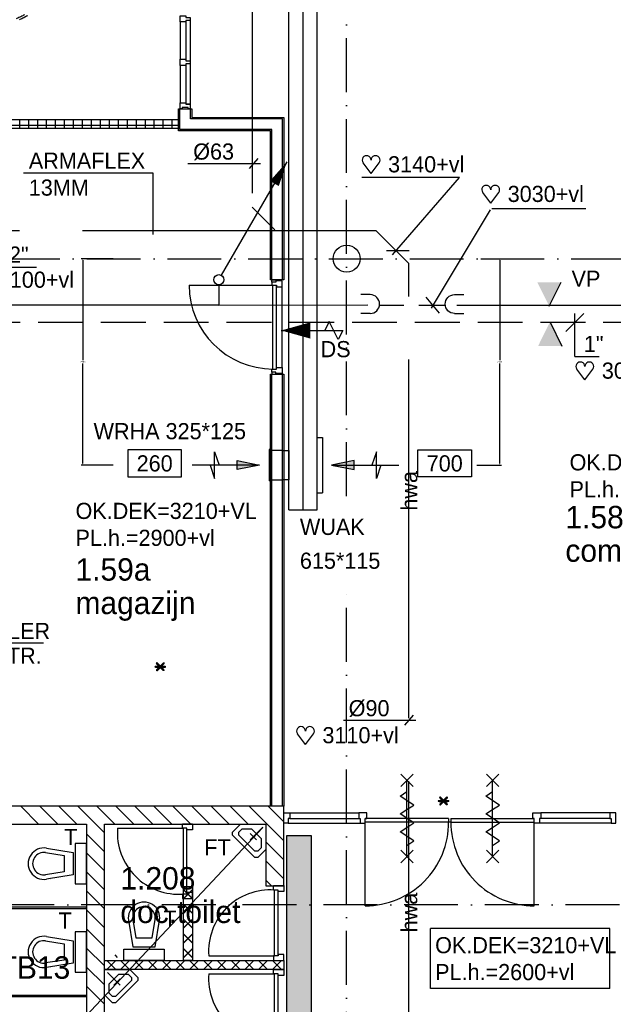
# Model space of a CAD drawing. Extents: x -39327 to 109237, y 358172 to 442272.
# Tile 84 of 96: x 76063 to 82681, y 411684 to 422657. Entities that reach past the tile are written whole.
import ezdxf
from ezdxf.enums import TextEntityAlignment as Align

# ---------------------------------------------------------------- set-up
doc = ezdxf.new("R2010")
doc.units = 0
doc.header["$LTSCALE"] = 100
for name, pattern in [('2322107', [2000, 1000, 1000]), ('2322108', [7, 5, -2]), ('2322121', [2000, 1000, 1000]), ('2322122', [47, 40, -7]), ('CENTER2', [11.25, 7.5, -1.25, 1.25, -1.25]), ('DASHDOT', [9, 6, -1.5, 0, -1.5]), ('HIDDEN', [2, 1, -1]), ('LURETOUR', [6, 4, -2])]:
    doc.linetypes.add(name, pattern=pattern)
doc.layers.get('0').update_dxf_attribs({"linetype": 'CONTINUOUS'})
doc.layers.get('DEFPOINTS').update_dxf_attribs({"linetype": 'CONTINUOUS'})
for name, color, linetype in [('AL$7----_STRAMIEN', 1, 'DASHDOT'), ('AL22----_BINNENWAND', 7, 'CONTINUOUS'), ('AL28----_KONSTRUKTIE', 3, 'CONTINUOUS'), ('AL32----_BINNENKOZ', 7, 'CONTINUOUS'), ('AL32----_DRAAIR', 7, 'CONTINUOUS'), ('AL37----_DAKOPENING', 7, 'HIDDEN'), ('AL65----_BEVEILIGING', 7, 'CONTINUOUS'), ('AL74----_INRSANITAIR', 7, 'CONTINUOUS'), ('ALXA7---_KALKZVUIL', 1, 'CONTINUOUS'), ('ALXAB---_PREFABBETON', 1, 'CONTINUOUS'), ('ALXAX---_TEGELWERK', 1, 'CONTINUOUS'), ('BOUW', 8, 'CONTINUOUS'), ('DOORSNEDE', 1, 'CONTINUOUS'), ('KABELGOOT1', 8, 'CONTINUOUS'), ('MAATV-SPARING', 1, 'CONTINUOUS'), ('WL521---', 4, 'CONTINUOUS'), ('WL524---', 4, 'CONTINUOUS'), ('WL532---', 1, 'CONTINUOUS'), ('WL561---_AANVOER', 4, 'CONTINUOUS'), ('WL561---_RETOUR', 4, 'CONTINUOUS'), ('WL570---', 3, 'CONTINUOUS'), ('WL570---_HARTLIJN', 1, 'CONTINUOUS'), ('WL570---_RETOUR', 3, 'CONTINUOUS'), ('WM$1----', 1, 'CONTINUOUS'), ('WM521---', 1, 'CONTINUOUS'), ('WM531---', 1, 'CONTINUOUS'), ('WM561---', 1, 'CONTINUOUS'), ('WM570---', 1, 'CONTINUOUS')]:
    doc.layers.add(name, color=color, linetype=linetype)
doc.styles.add('BURO-018', font='BUROFONT.shx', dxfattribs={"height": 180})
doc.styles.add('BURO-025', font='BUROFONT.shx', dxfattribs={"height": 250})
doc.styles.get("Standard").update_dxf_attribs({"font": 'ISOCP'})
doc.dimstyles.new('STABICAD', dxfattribs={"dimscale": 100, "dimtxt": 0.18, "dimasz": 0.18, "dimexe": 0.18, "dimexo": 0.0625, "dimgap": 0.09, "dimtad": 0, "dimtih": 1, "dimtoh": 1, "dimdec": 4, "dimzin": 0, "dimtxsty": 'STANDARD', "dimcen": 0.09, "dimazin": 3, "dimtfac": 1, "dimtdec": 4, "dimtofl": 0, "dimtmove": 0, "dimatfit": 3, "dimtolj": 1, "dimtzin": 0})

# ---------------------------------------------------------------- blocks, each defined once
blk = doc.blocks.new('LU-ORND')
at = {"color": 0, "linetype": 'CONTINUOUS'}
for p, q in [((-3, 1.5), (-3, -1.5)), ((3, 1.5), (-3, 1.5)), ((3, -1.5), (3, 1.5)), ((-3, -1.5), (3, -1.5))]:
    blk.add_line(p, q, dxfattribs=at)
blk = doc.blocks.new('LU-PIJL6')
at = {"color": 0, "linetype": 'CONTINUOUS'}
for p, q in [((-5, -1.5), (-5, 1.5)), ((-5, 1.5), (-4.5, 0)), ((0, 0), (-7.5, 0)), ((-5.5, 0), (-5, -1.5)), ((-2.5, -0.5), (-2.5, 0.5)), ((-2.5, 0.5), (0, 0)), ((0, 0), (-2.5, -0.5))]:
    blk.add_line(p, q, dxfattribs=at)
blk.add_solid([(-2.5, 0.5), (-2.5, -0.5), (0, 0)], dxfattribs=at)
blk = doc.blocks.new('LU-1-KB1')
at = {"color": 0, "linetype": 'BYBLOCK'}
blk.add_line((0, -0.5), (0, 0.5), dxfattribs=at)
blk = doc.blocks.new('LU-1D-K-13B')
at = {"color": 0, "linetype": 'CONTINUOUS'}
for p, q in [((-0.5, 157.5), (0.5, 157.5)), ((-0.5, -157.5), (0.5, -157.5))]:
    blk.add_line(p, q, dxfattribs=at)
at = {"layer": 'WL570---_HARTLIJN', "linetype": 'CENTER2'}
blk.add_line((-0.5, 0), (0.5, 0), dxfattribs=at)
blk = doc.blocks.new('*D151')
at = {"layer": 'DEFPOINTS', "color": 0}
for p in [(81198, 419993), (81415, 419993), (81154, 417692)]:
    blk.add_point(p, dxfattribs=at)
at = {"layer": 'WM561---', "color": 0}
for p, q in [((81204, 419993), (81433, 419993)), ((81415, 419975), (81415, 418861)), ((81415, 417710), (81415, 418825)), ((81161, 417692), (81433, 417692))]:
    blk.add_line(p, q, dxfattribs=at)
for points in [[(81412, 419975), (81418, 419975), (81415, 419993)], [(81412, 417710), (81418, 417710), (81415, 417692)]]:
    blk.add_solid(points, dxfattribs=at)
at = {"layer": 'WM561---', "color": 0, "insert": (81415, 418843), "char_height": 18, "attachment_point": 5}
blk.add_mtext('\\A1;2300', dxfattribs=at)
blk = doc.blocks.new('*D152')
at = {"layer": 'DEFPOINTS', "color": 0}
for p in [(76768, 419993), (77112, 419993), (77112, 417692)]:
    blk.add_point(p, dxfattribs=at)
at = {"layer": 'WM561---', "color": 0}
for p, q in [((77105, 419993), (76750, 419993)), ((76768, 419975), (76768, 418861)), ((76768, 417710), (76768, 418825)), ((77105, 417692), (76750, 417692))]:
    blk.add_line(p, q, dxfattribs=at)
for points in [[(76765, 419975), (76771, 419975), (76768, 419993)], [(76765, 417710), (76771, 417710), (76768, 417692)]]:
    blk.add_solid(points, dxfattribs=at)
at = {"layer": 'WM561---', "color": 0, "insert": (76768, 418843), "char_height": 18, "attachment_point": 5}
blk.add_mtext('\\A1;2300', dxfattribs=at)
blk = doc.blocks.new('LDV1107')
at = {"color": 0, "linetype": 'CONTINUOUS'}
blk.add_line((0.25, 0.433), (6.75, 11.691), dxfattribs=at)
blk.add_lwpolyline([(6.75, 11.691, 0, 1, 0), (5.5, 9.526, 1, 1, 0)], format="xyseb", dxfattribs=at)
blk.add_circle((0, 0), 0.5, dxfattribs=at)
blk = doc.blocks.new('*U278', base_point=(76642, 419283))
at = {"color": 0, "linetype": 'CONTINUOUS'}
for p, q in [((76742, 419383), (76542, 419183)), ((76642, 418903), (76642, 419383)), ((76642, 418903), (76912, 418903))]:
    blk.add_line(p, q, dxfattribs=at)
at = {"color": 0, "linetype": 'CONTINUOUS', "style": 'BURO-018'}
blk.add_text('1"', height=180, dxfattribs=at).set_placement((76742, 418953))
blk = doc.blocks.new('HART')
at = {"color": 1}
for q in [(-39.7, 52.4), (39.7, 52.4)]:
    blk.add_line((0, 0), q, dxfattribs=at)
for centre, start, end in [((-22.1, 65.7), 0, 217.1867), ((22.1, 65.7), 322.8133, 180)]:
    blk.add_arc(centre, 22.1, start, end, dxfattribs=at)
blk = doc.blocks.new('*U277', base_point=(78542, 419475))
at = {"color": 0, "linetype": 'CONTINUOUS'}
for p, q in [((78542, 419899), (78542, 419375)), ((78542, 419899), (79352, 419899)), ((78642, 419575), (78442, 419375))]:
    blk.add_line(p, q, dxfattribs=at)
at = {"color": 0, "linetype": 'CONTINUOUS', "style": 'BURO-018'}
blk.add_text('1 1/2"', height=180, dxfattribs=at).set_placement((78642, 419949))
blk = doc.blocks.new('LDS')
at = {"color": 0, "linetype": 'CONTINUOUS'}
for p, q in [((0, 1), (1, 1)), ((0, -1), (1, -1))]:
    blk.add_line(p, q, dxfattribs=at)
blk.add_arc((0, 0), 1, 90, 270, dxfattribs=at)
blk = doc.blocks.new('A$C6E6F3BC9')
at = {"layer": 'KABELGOOT1'}
h = blk.add_hatch(dxfattribs=at)
h.set_pattern_fill('DOTS', color=256, scale=20, style=0)
h.set_pattern_definition([(0, (-2505.993, 85430.135), (15.875, 31.75), [0, -31.75])])
h.paths.add_polyline_path([(71195, 42039), (70925, 42039), (70925, 34777), (71195, 34777)])
for p, q in [((70925, 34772, 2750), (70925, 42039, 2750)), ((70925, 42039, 2750), (71195, 42039, 2750)), ((71195, 42039, 2750), (71195, 34772, 2750))]:
    blk.add_line(p, q, dxfattribs=at)
blk = doc.blocks.new('2322122-2')
at = {"layer": 'WM521---', "color": 0, "style": 'BURO-018'}
for p in [(80402, 417406), (80402, 412706)]:
    blk.add_text('hwa', height=180, rotation=90, dxfattribs=at).set_placement(p, align=Align.MIDDLE)

msp = doc.modelspace()

# ---------------------------------------------------------------- hatches: boundary and pattern name
at = {"layer": 'WL570---'}
h = msp.add_hatch(color=1, dxfattribs=at)
h.paths.add_polyline_path([(81834.2, 419730.6), (81965, 419465.7), (81965, 419730.6)])
h.paths.add_polyline_path([(81965, 419730.6), (81965, 419465.7), (81967.6, 419465.7), (82098.4, 419730.6)])
h = msp.add_hatch(color=1, dxfattribs=at)
h.paths.add_polyline_path([(81842.3, 419019.6), (81973.1, 419284.4), (81973.1, 419019.6)])
h.paths.add_polyline_path([(81973.1, 419019.6), (81973.1, 419284.4), (81975.6, 419284.4), (82106.5, 419019.6)])

# ---------------------------------------------------------------- linework, layer by layer
at = {"color": 3, "linetype": 'CONTINUOUS'}
for p, q in [((78843, 417868.3), (78843, 417516.9)), ((78858, 417868.3), (78843, 417868.3)), ((78858, 417516.6), (78843, 417516.6))]:
    msp.add_line(p, q, dxfattribs=at)
at = {"layer": 'AL$7----_STRAMIEN', "color": 1}
for p, q in [((79708, 417348.4), (79708, 438822.2)), ((30906.1, 419992.8), (102551.4, 419992.8)), ((79708, 369596.9), (79708, 416284.4)), ((102551.4, 412792.8), (41806.3, 412792.8))]:
    msp.add_line(p, q, dxfattribs=at)
at = {"layer": 'AL22----_BINNENWAND', "color": 8}
for p, q in [((77833, 421417.8), (77833, 421663.8)), ((77833, 421663.8), (77983, 421663.8)), ((77983, 421663.8), (77983, 421567.8)), ((72408, 421542.8), (77833, 421542.8)), ((77833, 421542.8), (77833, 421442.8)), ((77983, 421567.8), (79008, 421567.8)), ((79008, 421567.8), (79008, 419755.8)), ((77833, 421442.8), (72508, 421442.8)), ((78858, 421417.8), (77833, 421417.8)), ((78858, 419755.8), (78858, 421417.8)), ((79008, 419755.8), (78858, 419755.8)), ((78858, 413892.8), (78858, 418705.8)), ((78858, 418705.8), (79008, 418705.8)), ((79008, 418705.8), (79008, 413892.8)), ((76274.9, 413692.8), (76074.9, 413892.8)), ((76487, 413692.8), (76287, 413892.8)), ((76699.2, 413692.8), (76499.2, 413892.8)), ((79008, 413892.8), (78858, 413892.8)), ((72608, 413692.8), (76808, 413692.8)), ((76808, 413692.8), (76808, 410842.8)), ((76808, 413476.3), (76683, 413476.3)), ((76683, 413476.3), (76683, 413026.3)), ((76808, 413026.3), (76808, 413476.3)), ((76352.8, 413374.7), (76558, 413341.7)), ((76360.8, 413424), (76658, 413376.3)), ((76658, 413376.3), (76658, 413126.3)), ((76558, 413341.7), (76558, 413160.8)), ((76233, 413201.3), (76233, 413201.3)), ((76558, 413160.8), (76352.8, 413127.9)), ((76658, 413126.3), (76360.8, 413078.5)), ((76408, 413076.3), (76408, 413076.3)), ((76683, 413026.3), (76808, 413026.3)), ((77891, 412172.8), (77891, 412995.8)), ((77891, 412995.8), (77991, 412995.8)), ((77991, 412995.8), (77991, 412172.8)), ((77891, 412172.8), (77891, 412861.8)), ((77891, 412861.8), (77991, 412861.8)), ((77991, 412861.8), (77991, 412172.8)), ((76808, 412766.3), (75564.5, 412766.3)), ((75564.5, 412753.3), (76808, 412753.3)), ((76808, 412753.3), (76808, 412766.3)), ((76808, 412492.8), (76683, 412492.8)), ((76683, 412492.8), (76683, 412042.8)), ((76808, 412042.8), (76808, 412492.8)), ((76352.8, 412391.2), (76558, 412358.2)), ((76360.8, 412440.5), (76658, 412392.8)), ((76558, 412358.2), (76558, 412177.3)), ((76658, 412392.8), (76658, 412142.8)), ((76233, 412217.8), (76233, 412217.8)), ((76558, 412177.3), (76352.8, 412144.4)), ((76658, 412142.8), (76360.8, 412095)), ((77008, 412072.8), (77008, 412172.8)), ((77008, 412172.8), (79008, 412172.8)), ((77991, 412172.8), (77891, 412172.8)), ((77991, 412172.8), (77891, 412172.8)), ((79008, 412172.8), (79008, 412072.8)), ((76408, 412092.8), (76408, 412092.8)), ((76683, 412042.8), (76808, 412042.8)), ((79008, 412072.8), (77008, 412072.8)), ((76808, 411782.3), (75564.5, 411782.3)), ((75564.5, 411769.3), (76808, 411769.3)), ((76808, 411769.3), (76808, 411782.3))]:
    msp.add_line(p, q, dxfattribs=at)
at = {"layer": 'AL22----_BINNENWAND', "color": 8, "linetype": 'CONTINUOUS'}
for p, q in [((77848, 421432.8), (77848, 421663.8)), ((77968, 421552.8), (77968, 421663.8)), ((78993, 421552.8), (77968, 421552.8)), ((78993, 419755.8), (78993, 421552.8)), ((78873, 421432.8), (77848, 421432.8)), ((78873, 419755.8), (78873, 421432.8)), ((78873, 413892.8), (78873, 418705.8)), ((78993, 413892.8), (78993, 418705.8))]:
    msp.add_line(p, q, dxfattribs=at)
at = {"layer": 'AL22----_BINNENWAND', "color": 8}
for centre, radius in [((76333, 413251.3), 175), ((76333, 413251.3), 125), ((76333, 412267.8), 175), ((76333, 412267.8), 125)]:
    msp.add_arc(centre, radius, 80.86729, 279.13271, dxfattribs=at)
at = {"layer": 'AL28----_KONSTRUKTIE', "color": 8, "linetype": 'CONTINUOUS'}
for p, q in [((79008, 413892.8), (72408, 413892.8)), ((79008, 413004.8), (79008, 413892.8)), ((77008, 410642.8), (77008, 413692.8)), ((77008, 413692.8), (78808, 413691.8)), ((78808, 413691.8), (78808, 413004.8)), ((78808, 413004.8), (79008, 413004.8))]:
    msp.add_line(p, q, dxfattribs=at)
at = {"layer": 'AL28----_KONSTRUKTIE', "color": 8}
msp.add_circle((79708, 419992.8), 150, dxfattribs=at)
at = {"layer": 'AL32----_BINNENKOZ', "color": 8}
for p, q in [((77965, 421713.8), (77914, 421713.8)), ((79008, 413703.8), (79008, 413817.8)), ((79008, 413817.8), (79075, 413817.8)), ((79075, 413817.8), (79842.5, 413817.8)), ((79075, 413817.8), (79075, 413754.8)), ((79932.5, 413817.8), (79842.5, 413817.8)), ((79842.5, 413817.8), (79842.5, 413754.8)), ((79932.5, 413754.8), (79932.5, 413817.8)), ((81783.5, 413754.8), (81783.5, 413817.8)), ((81783.5, 413817.8), (81873.5, 413817.8)), ((82641, 413817.8), (81873.5, 413817.8)), ((81873.5, 413817.8), (81873.5, 413754.8)), ((77877, 413695.8), (77991, 413695.8)), ((77877, 413645.8), (77877, 413695.8)), ((77991, 413695.8), (77991, 413628.8)), ((79058, 413703.8), (79008, 413703.8)), ((79075, 413754.8), (79058, 413754.8)), ((79058, 413754.8), (79058, 413703.8)), ((79058, 413703.8), (79859.5, 413703.8)), ((79075, 413754.8), (79842.5, 413754.8)), ((79842.5, 413754.8), (79859.5, 413754.8)), ((79859.5, 413754.8), (79859.5, 413703.8)), ((79859.5, 413703.8), (79915.5, 413703.8)), ((79859.5, 413703.8), (79915.5, 413703.8)), ((80845.5, 413754.8), (79915.5, 413754.8)), ((79915.5, 413703.8), (79915.5, 413754.8)), ((79915.5, 413754.8), (79932.5, 413754.8)), ((80845.5, 413714.8), (79915.5, 413714.8)), ((80845.5, 413754.8), (80845.5, 413714.8)), ((80870.5, 413714.8), (80845.5, 413714.8)), ((80870.5, 413754.8), (80870.5, 413714.8)), ((80870.5, 413754.8), (81800.5, 413754.8)), ((80870.5, 413714.8), (81800.5, 413714.8)), ((81800.5, 413754.8), (81783.5, 413754.8)), ((81800.5, 413703.8), (81800.5, 413754.8)), ((81856.5, 413703.8), (81800.5, 413703.8)), ((81856.5, 413703.8), (81800.5, 413703.8)), ((81873.5, 413754.8), (81856.5, 413754.8)), ((81856.5, 413754.8), (81856.5, 413703.8)), ((82658, 413703.8), (81856.5, 413703.8)), ((82641, 413754.8), (81873.5, 413754.8)), ((77928, 413645.8), (77877, 413645.8)), ((77888, 412911.8), (77888, 413645.8)), ((77928, 413628.8), (77928, 413645.8)), ((77928, 412911.8), (77928, 413645.8)), ((77991, 413628.8), (77928, 413628.8)), ((77928, 412911.8), (77877, 412911.8)), ((77877, 412911.8), (77877, 412861.8)), ((77991, 412928.8), (77928, 412928.8)), ((77928, 412928.8), (77928, 412911.8)), ((77991, 412861.8), (77991, 412928.8)), ((78894, 413006.8), (79008, 413006.8)), ((78894, 412956.8), (78894, 413006.8)), ((78945, 412956.8), (78894, 412956.8)), ((78905, 412222.8), (78905, 412956.8)), ((78945, 412222.8), (78945, 412956.8)), ((78945, 412939.8), (78945, 412956.8)), ((79008, 412939.8), (78945, 412939.8)), ((79008, 413006.8), (79008, 412939.8)), ((77877, 412861.8), (77991, 412861.8)), ((78945, 412222.8), (78894, 412222.8)), ((78894, 412222.8), (78894, 412172.8)), ((78894, 412172.8), (79008, 412172.8)), ((79008, 412239.8), (78945, 412239.8)), ((78945, 412239.8), (78945, 412222.8)), ((79008, 412172.8), (79008, 412239.8)), ((78894, 412071.8), (79008, 412071.8)), ((78894, 412021.8), (78894, 412071.8)), ((79008, 412071.8), (79008, 412004.8)), ((78945, 412021.8), (78894, 412021.8)), ((78905, 411287.8), (78905, 412021.8)), ((78945, 411287.8), (78945, 412021.8)), ((78945, 412004.8), (78945, 412021.8)), ((79008, 412004.8), (78945, 412004.8))]:
    msp.add_line(p, q, dxfattribs=at)
for points in [[(77965, 422648.3), (77914, 422648.3), (77914, 422631.3), (77851, 422631.3), (77851, 422698.3), (77914, 422698.3), (77914, 422681.3), (77965, 422681.3), (77965, 422648.3)], [(77851, 422631.3), (77851, 422214.8)], [(77851, 422631.3), (77851, 422214.8)], [(77914, 422631.3), (77914, 422214.8)], [(77965, 422648.3), (77965, 422197.8)], [(77965, 422164.8), (77914, 422164.8), (77914, 422147.8), (77851, 422147.8), (77851, 422214.8), (77914, 422214.8), (77914, 422197.8), (77965, 422197.8), (77965, 422164.8)], [(77851, 422147.3), (77851, 421730.8)], [(77914, 422147.3), (77914, 421730.8)], [(77965, 422164.3), (77965, 421713.8)], [(77965, 421663.8), (77940, 421663.8), (77940, 421679.8), (77873, 421679.8), (77873, 421663.8), (77851, 421663.8), (77851, 421730.8), (77914, 421730.8), (77914, 421713.8), (77965, 421713.8), (77965, 421663.8)], [(78876, 419732.8), (78876, 419755.8), (78920, 419755.8), (78920, 419732.8)], [(78876, 419732.8), (78876, 419697.8), (78927, 419697.8), (78927, 419680.8), (78990, 419680.8), (78990, 419747.8), (78920, 419747.8), (78920, 419732.8), (78876, 419732.8)], [(78887, 418763.8), (78887, 419697.8)], [(78927, 418763.8), (78927, 419697.8)], [(78876, 418728.8), (78876, 418763.8), (78927, 418763.8), (78927, 418780.8), (78990, 418780.8), (78990, 418713.8), (78920, 418713.8), (78920, 418728.8), (78876, 418728.8)], [(78876, 418728.8), (78876, 418705.8), (78920, 418705.8), (78920, 418728.8)], [(82708, 413703.8), (82708, 413817.8), (82641, 413817.8), (82641, 413754.8), (82658, 413754.8), (82658, 413703.8), (82708, 413703.8)]]:
    msp.add_lwpolyline(points, dxfattribs=at)
at = {"layer": 'AL32----_BINNENKOZ', "color": 8, "linetype": 'CONTINUOUS'}
msp.add_lwpolyline([(78990, 418780.8), (78990, 419680.8)], dxfattribs=at)
at = {"layer": 'AL32----_DRAAIR', "color": 8}
for p, q in [((79915.5, 412780.8), (79915.5, 413714.8)), ((81800.5, 412780.8), (81800.5, 413714.8)), ((77154, 413645.8), (77888, 413645.8)), ((78171, 412222.8), (78905, 412222.8)), ((78171, 412021.8), (78905, 412021.8))]:
    msp.add_line(p, q, dxfattribs=at)
msp.add_lwpolyline([(77953, 419697.8), (78887, 419697.8)], dxfattribs=at)
for centre, radius, start, end in [((78887, 419697.8), 934, 180, 270), ((79914.9, 413711.4), 930.6, 270.03613, 0.20977), ((81801.1, 413711.4), 930.6, 179.79023, 269.96387), ((77837.9, 413595.7), 685.8, 175.8145, 274.1855), ((78854.9, 412272.8), 685.8, 85.8145, 184.1855), ((78854.9, 411971.7), 685.8, 175.8145, 274.1855)]:
    msp.add_arc(centre, radius, start, end, dxfattribs=at)
at = {"layer": 'AL37----_DAKOPENING', "color": 8}
for radius in [2025, 2000]:
    msp.add_circle((75208, 424492.8), radius, dxfattribs=at)
at = {"layer": 'AL65----_BEVEILIGING', "color": 8, "linetype": 'CONTINUOUS'}
for p, q in [((80310.5, 414109.8), (80450.5, 414249.8)), ((80450.5, 414109.8), (80310.5, 414249.8)), ((81265.5, 414109.8), (81405.5, 414249.8)), ((81405.5, 414109.8), (81265.5, 414249.8)), ((80380.5, 413329.8), (80380.5, 414179.8)), ((81335.5, 413329.8), (81335.5, 414179.8)), ((80305.5, 414004.8), (80380.5, 414054.8)), ((80455.5, 413904.8), (80305.5, 414004.8)), ((81260.5, 414004.8), (81335.5, 414054.8)), ((81410.5, 413904.8), (81260.5, 414004.8)), ((80380.5, 413854.8), (80455.5, 413904.8)), ((81335.5, 413854.8), (81410.5, 413904.8)), ((80305.5, 413804.8), (80380.5, 413854.8)), ((80455.5, 413704.8), (80305.5, 413804.8)), ((81260.5, 413804.8), (81335.5, 413854.8)), ((81410.5, 413704.8), (81260.5, 413804.8)), ((80380.5, 413654.8), (80455.5, 413704.8)), ((81335.5, 413654.8), (81410.5, 413704.8)), ((80305.5, 413604.8), (80380.5, 413654.8)), ((80455.5, 413504.8), (80305.5, 413604.8)), ((81260.5, 413604.8), (81335.5, 413654.8)), ((81410.5, 413504.8), (81260.5, 413604.8)), ((80380.5, 413454.8), (80455.5, 413504.8)), ((81335.5, 413454.8), (81410.5, 413504.8)), ((80310.5, 413259.8), (80450.5, 413399.8)), ((80450.5, 413259.8), (80310.5, 413399.8)), ((81265.5, 413259.8), (81405.5, 413399.8)), ((81405.5, 413259.8), (81265.5, 413399.8))]:
    msp.add_line(p, q, dxfattribs=at)
at = {"layer": 'AL74----_INRSANITAIR', "color": 8, "linetype": 'CONTINUOUS'}
for p, q in [((78436.8, 413603.4), (78525.2, 413691.8)), ((78525.2, 413691.8), (78808, 413691.8)), ((78808, 413691.8), (78808, 413409)), ((78808, 413691.8), (78808, 413691.8)), ((78436.8, 413568.1), (78436.8, 413603.4)), ((78684.3, 413320.6), (78436.8, 413568.1)), ((78507.5, 413603.4), (78542.8, 413638.8)), ((78507.5, 413568.1), (78507.5, 413603.4)), ((78684.3, 413391.3), (78507.5, 413568.1)), ((78542.8, 413638.8), (78648.9, 413638.8)), ((78772.6, 413656.4), (78631.2, 413515)), ((78701.9, 413515), (78631.2, 413585.7)), ((78648.9, 413638.8), (78648.9, 413638.8)), ((78648.9, 413638.8), (78755, 413532.7)), ((78755, 413532.7), (78755, 413426.6)), ((78719.6, 413391.3), (78684.3, 413391.3)), ((78755, 413426.6), (78719.6, 413391.3)), ((78808, 413409), (78719.6, 413320.6)), ((78719.6, 413320.6), (78684.3, 413320.6)), ((77499.5, 412747.8), (77499.5, 412747.8)), ((77276.7, 412620), (77324.5, 412322.8)), ((77326.1, 412627.9), (77359, 412422.8)), ((77539.9, 412422.8), (77572.9, 412627.9)), ((77574.5, 412322.8), (77622.3, 412620)), ((77624.5, 412572.8), (77624.5, 412572.8)), ((77359, 412422.8), (77539.9, 412422.8)), ((77224.5, 412172.8), (77224.5, 412297.8)), ((77224.5, 412297.8), (77674.5, 412297.8)), ((77324.5, 412322.8), (77574.5, 412322.8)), ((77674.5, 412297.8), (77674.5, 412172.8)), ((77674.5, 412172.8), (77224.5, 412172.8)), ((77008, 412072.8), (77290.8, 412072.8)), ((77008, 411790), (77008, 412072.8)), ((77008, 412072.8), (77008, 412072.8)), ((77043.4, 412037.4), (77184.8, 411896)), ((77290.8, 412072.8), (77379.2, 411984.4)), ((77061, 411913.7), (77167.1, 412019.8)), ((77184.8, 411966.7), (77114.1, 411896)), ((77308.5, 411949.1), (77131.7, 411772.3)), ((77379.2, 411949.1), (77131.7, 411701.6)), ((77167.1, 412019.8), (77273.2, 412019.8)), ((77273.2, 412019.8), (77308.5, 411984.4)), ((77308.5, 411984.4), (77308.5, 411949.1)), ((77379.2, 411984.4), (77379.2, 411949.1)), ((77061, 411807.6), (77061, 411913.7)), ((77061, 411913.7), (77061, 411913.7)), ((77096.4, 411772.3), (77061, 411807.6)), ((77096.4, 411701.6), (77008, 411790)), ((77008, 411790), (77008, 411790)), ((77131.7, 411772.3), (77096.4, 411772.3)), ((77131.7, 411701.6), (77096.4, 411701.6))]:
    msp.add_line(p, q, dxfattribs=at)
for radius in [175, 125]:
    msp.add_arc((77449.5, 412647.8), radius, 350.86729, 189.13271, dxfattribs=at)
at = {"layer": 'ALXA7---_KALKZVUIL', "color": 8}
for p, q in [((77891, 412963.5), (77991, 412863.5)), ((77891, 412863.5), (77991, 412963.5)), ((77991, 412960.5), (77891, 412860.5)), ((77991, 412860.5), (77891, 412960.5)), ((77891, 412798.9), (77991, 412698.9)), ((77891, 412698.9), (77991, 412798.9)), ((77991, 412795.9), (77891, 412695.9)), ((77991, 412695.9), (77891, 412795.9)), ((77891, 412634.3), (77991, 412534.3)), ((77891, 412534.3), (77991, 412634.3)), ((77991, 412631.3), (77891, 412531.3)), ((77991, 412531.3), (77891, 412631.3)), ((77891, 412469.7), (77991, 412369.7)), ((77891, 412369.7), (77991, 412469.7)), ((77991, 412466.7), (77891, 412366.7)), ((77991, 412366.7), (77891, 412466.7)), ((77891, 412305.1), (77991, 412205.1)), ((77891, 412205.1), (77991, 412305.1)), ((77991, 412302.1), (77891, 412202.1)), ((77991, 412202.1), (77891, 412302.1)), ((77034.9, 412072.8), (77134.9, 412172.8)), ((77134.9, 412072.8), (77034.9, 412172.8)), ((77188.8, 412072.8), (77288.8, 412172.8)), ((77288.8, 412072.8), (77188.8, 412172.8)), ((77342.6, 412072.8), (77442.6, 412172.8)), ((77442.6, 412072.8), (77342.6, 412172.8)), ((77496.4, 412072.8), (77596.4, 412172.8)), ((77596.4, 412072.8), (77496.4, 412172.8)), ((77650.3, 412072.8), (77750.3, 412172.8)), ((77750.3, 412072.8), (77650.3, 412172.8)), ((77804.1, 412072.8), (77904.1, 412172.8)), ((77904.1, 412072.8), (77804.1, 412172.8)), ((77958, 412072.8), (78058, 412172.8)), ((78058, 412072.8), (77958, 412172.8)), ((78111.8, 412072.8), (78211.8, 412172.8)), ((78211.8, 412072.8), (78111.8, 412172.8)), ((78265.7, 412072.8), (78365.7, 412172.8)), ((78365.7, 412072.8), (78265.7, 412172.8)), ((78419.5, 412072.8), (78519.5, 412172.8)), ((78519.5, 412072.8), (78419.5, 412172.8)), ((78573.4, 412072.8), (78673.4, 412172.8)), ((78673.4, 412072.8), (78573.4, 412172.8)), ((78727.2, 412072.8), (78827.2, 412172.8)), ((78827.2, 412072.8), (78727.2, 412172.8)), ((78881.1, 412072.8), (78981.1, 412172.8)), ((78981.1, 412072.8), (78881.1, 412172.8))]:
    msp.add_line(p, q, dxfattribs=at)
at = {"layer": 'ALXAB---_PREFABBETON', "color": 8}
for p, q in [((77008, 413596.1), (76711.3, 413892.8)), ((77123.5, 413692.7), (76923.4, 413892.8)), ((77335.7, 413692.6), (77135.6, 413892.8)), ((77548, 413692.5), (77347.7, 413892.8)), ((77760.2, 413692.3), (77559.8, 413892.8)), ((77972.4, 413692.3), (77771.9, 413892.8)), ((78184.7, 413692.1), (77984.1, 413892.8)), ((78397, 413692), (78196.2, 413892.8)), ((78609.2, 413691.9), (78408.3, 413892.8)), ((79008, 413505.3), (78620.5, 413892.8)), ((79008, 413717.4), (78832.6, 413892.8)), ((77008, 413383.9), (76808, 413583.9)), ((79008, 413293.1), (78808, 413493.1)), ((77008, 413171.8), (76808, 413371.8)), ((79008, 413081), (78808, 413281)), ((77008, 412959.7), (76808, 413159.7)), ((78872.1, 413004.8), (78808, 413068.9)), ((77008, 412747.5), (76808, 412947.5)), ((77008, 412535.4), (76808, 412735.4)), ((77008, 412323.3), (76808, 412523.3)), ((77008, 412111.1), (76808, 412311.1)), ((77008, 411899), (76808, 412099)), ((77008, 411686.9), (76808, 411886.9))]:
    msp.add_line(p, q, dxfattribs=at)
at = {"layer": 'ALXAX---_TEGELWERK', "color": 8}
for p, q in [((72408, 421481.3), (77833, 421481.3)), ((76064.1, 421442.8), (76064.1, 421542.8)), ((76164.1, 421442.8), (76164.1, 421542.8)), ((76264.1, 421442.8), (76264.1, 421542.8)), ((76364.1, 421442.8), (76364.1, 421542.8)), ((76464.1, 421442.8), (76464.1, 421542.8)), ((76564.1, 421442.8), (76564.1, 421542.8)), ((76664.1, 421442.8), (76664.1, 421542.8)), ((76764.1, 421442.8), (76764.1, 421542.8)), ((76864.1, 421442.8), (76864.1, 421542.8)), ((76964.1, 421442.8), (76964.1, 421542.8)), ((77064.1, 421442.8), (77064.1, 421542.8)), ((77164.1, 421442.8), (77164.1, 421542.8)), ((77264.1, 421442.8), (77264.1, 421542.8)), ((77364.1, 421442.8), (77364.1, 421542.8)), ((77464.1, 421442.8), (77464.1, 421542.8)), ((77564.1, 421442.8), (77564.1, 421542.8)), ((77664.1, 421442.8), (77664.1, 421542.8)), ((77764.1, 421442.8), (77764.1, 421542.8))]:
    msp.add_line(p, q, dxfattribs=at)
at = {"layer": 'BOUW', "color": 1}
for p, q in [((76327.7, 415708.8), (75516.3, 415708.8)), ((72606.4, 407086.2), (78773.7, 413653.7))]:
    msp.add_line(p, q, dxfattribs=at)
at = {"layer": 'DOORSNEDE', "color": 1}
msp.add_line((78978.4, 419193.2), (79664.8, 419193.2), dxfattribs=at)
at = {"layer": 'WL521---', "linetype": '2322122'}
for p, q in [((78655.3, 424722.2), (78655.3, 420568.7)), ((62661.9, 420308.6), (78909.3, 420308.6)), ((78909.3, 420308.6), (80034.4, 420308.6)), ((80401.7, 419941.3), (80034.4, 420308.6)), ((80401.7, 410171), (80401.7, 419941.3))]:
    msp.add_line(p, q, dxfattribs=at)
at = {"layer": 'WL524---', "linetype": '2322121'}
for p, q in [((78909.3, 420314.8), (78655.3, 420568.7)), ((77153.8, 412207.1), (77128.7, 412234.8))]:
    msp.add_line(p, q, dxfattribs=at)
at = {"layer": 'WL561---_AANVOER', "linetype": '2322107'}
for p, q in [((78284, 419702.7), (78284, 419474.8)), ((78284, 419474.8), (69284, 419474.8)), ((78284, 419474.8), (79945.2, 419478)), ((80075, 419474.8), (80346.3, 419474.8)), ((80511.5, 419474.8), (80806.4, 419474.8)), ((80936.2, 419474.8), (83181.6, 419474.8))]:
    msp.add_line(p, q, dxfattribs=at)
at = {"layer": 'WL561---_RETOUR', "color": 1}
for p, q in [((80965, 420899.3), (79879.4, 420899.3)), ((80218.6, 420034.6), (80965, 420899.3)), ((80653.1, 419442.6), (81313.7, 420539.2)), ((81325.5, 420551), (82375.5, 420551)), ((80150.8, 420085.5), (80405.2, 420085.5)), ((80589.9, 419565.3), (80740.8, 419384.9))]:
    msp.add_line(p, q, dxfattribs=at)
at = {"layer": 'WL561---_RETOUR', "linetype": '2322108'}
msp.add_line((83069.1, 419283.3), (72215.3, 419283.3), dxfattribs=at)
at = {"layer": 'WL570---', "color": 1}
for p, q in [((77939.5, 421054.6), (78747, 421054.6)), ((78717.5, 421108.4), (78619.8, 420997.4)), ((81967.6, 419465.7), (82098.4, 419730.6)), ((79514.8, 419293.2), (79464.8, 419193.2)), ((79614.8, 419093.2), (79514.8, 419293.2)), ((81975.6, 419284.4), (82106.5, 419019.6)), ((79664.8, 419193.2), (79614.8, 419093.2)), ((80450.6, 414904.9), (80352.8, 414794)), ((79672.5, 414851.2), (80480.1, 414851.2))]:
    msp.add_line(p, q, dxfattribs=at)
at = {"layer": 'WL570---'}
for p, q in [((78993, 417853.9), (79064.9, 417853.9)), ((79064.9, 417853.9), (79064.9, 417528.9)), ((79064.9, 417528.9), (78993, 417528.9))]:
    msp.add_line(p, q, dxfattribs=at)
at = {"layer": 'WL570---', "color": 1}
msp.add_lwpolyline([(78978.4, 419193.2, 0, 181, 0), (79303.5, 419193.2, 181, 181, 0)], format="xyseb", dxfattribs=at)
at = {"layer": 'WL570---_RETOUR'}
for p, q in [((78858, 417868.3), (78858, 417516.6)), ((78993, 417853.9), (78858, 417853.9)), ((78993, 417528.9), (78993, 417853.9)), ((78858, 417528.9), (78993, 417528.9))]:
    msp.add_line(p, q, dxfattribs=at)
at = {"layer": 'WM521---', "color": 1}
for p, q in [((76104.8, 420951.3), (77547.2, 420951.3)), ((77547.2, 420951.3), (77547.2, 420262))]:
    msp.add_line(p, q, dxfattribs=at)
at = {"layer": 'WM531---'}
for p, q in [((80641.8, 411860.5), (80641.8, 412528)), ((82641.8, 412528), (80641.8, 412528)), ((82641.8, 411860.5), (82641.8, 412528)), ((82641.8, 411860.5), (80641.8, 411860.5))]:
    msp.add_line(p, q, dxfattribs=at)
at = {"layer": 'WM570---', "color": 3}
for p, q in [((79379.9, 418000), (79439.7, 418000)), ((79439.7, 418000), (79439.7, 417385)), ((79379.9, 417385), (79439.7, 417385))]:
    msp.add_line(p, q, dxfattribs=at)

# ---------------------------------------------------------------- block references
at = {"layer": 'WL561---_AANVOER', "color": 2, "xscale": 112.5, "yscale": 112.5, "zscale": 112.5}
msp.add_blockref('LDV1107', (78284, 419759), dxfattribs=at)
at = {"layer": 'WL561---_AANVOER', "color": 2, "yscale": 105, "zscale": 105, "rotation": 180}
for p, xscale in [((79970, 419487.6), 105), ((80911.4, 419487.6), -105)]:
    msp.add_blockref('LDS', p, dxfattribs=dict(at, xscale=xscale))
at = {"layer": 'WL570---', "color": 1}
msp.add_blockref('A$C6E6F3BC9', (8116, 371524.5), dxfattribs=at)
at = {"layer": 'WL570---_RETOUR', "linetype": 'LURETOUR', "xscale": 12828.26757322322, "rotation": 90}
msp.add_blockref('LU-1D-K-13B', (79222.4, 423607.9), dxfattribs=at)
at = {"layer": 'WL570---_RETOUR', "xscale": 100, "yscale": 100, "zscale": 100}
msp.add_blockref('LU-PIJL6', (78736.1, 417692.5), dxfattribs=at)
at = {"layer": 'WL570---_RETOUR', "xscale": -100, "yscale": 100, "zscale": 100, "rotation": 359.9999999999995}
msp.add_blockref('LU-PIJL6', (79540.6, 417692.5), dxfattribs=at)
at = {"layer": 'WL570---_RETOUR', "linetype": 'LURETOUR', "xscale": 314.9999999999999, "yscale": 314.9999999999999, "zscale": 314.9999999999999, "rotation": 270}
msp.add_blockref('LU-1-KB1', (79222.4, 417193.7), dxfattribs=at)
at = {"layer": 'WM521---'}
msp.add_blockref('2322122-2', (0, 0), dxfattribs=at)
at = {"layer": 'WM561---'}
for name, p in [('*U277', (75441.9, 419474.8)), ('*U278', (82252.4, 419283.3))]:
    msp.add_blockref(name, p, dxfattribs=at)
at = {"layer": 'WM570---', "xscale": 2.25, "yscale": 2.25, "zscale": 2.25}
for p in [(79980.9, 420942.9), (81314, 420612.8), (82363.9, 418643.6), (79249, 414580.7)]:
    msp.add_blockref('HART', p, dxfattribs=at)
at = {"layer": 'WM570---'}
ref = msp.add_blockref('LU-ORND', (77568.2, 417712.2), dxfattribs=dict(at, xscale=100, yscale=100, zscale=100))
ref.add_attrib('LU_TEXT1', '260', dxfattribs={"layer": '0', "color": 1, "linetype": 'CONTINUOUS', "height": 180, "style": 'BURO-018'}).set_placement((77568.2, 417712.2), align=Align.MIDDLE)
ref = msp.add_blockref('LU-ORND', (80801.5, 417712.2), dxfattribs=dict(at, xscale=-100, yscale=100, zscale=100))
ref.add_attrib('LU_TEXT1', '700', dxfattribs={"layer": '0', "color": 1, "linetype": 'CONTINUOUS', "height": 180, "style": 'BURO-018'}).set_placement((80801.5, 417712.2), align=Align.MIDDLE)

# ---------------------------------------------------------------- texts
at = {"layer": 'BOUW', "color": 1, "style": 'BURO-018'}
for s, p in [('OK.DEK=3210+VL', (82193.3, 417633.7)), ('PL.h.=2900+vl', (82193.3, 417333.7)), ('OK.DEK=3210+VL', (76685.9, 417092.5)), ('PL.h.=2900+vl', (76685.9, 416792.5)), ('T', (76559.7, 413459.1)), ('FT', (78121.4, 413342.2)), ('T', (76496.5, 412527.3)), ('T', (77665.8, 412548.3)), ('OK.DEK=3210+VL', (80694.6, 412253)), ('PL.h.=2600+vl', (80694.6, 411953))]:
    msp.add_text(s, height=180, dxfattribs=at).set_placement(p)
at = {"layer": 'BOUW', "style": 'BURO-025'}
for s, p in [('1.58', (82146.7, 416988.3)), ('computerlokaal', (82146.7, 416615.2)), ('1.59a', (76685.2, 416405.1)), ('magazijn', (76685.2, 416032.1)), ('1.208', (77186, 412962.8)), ('doc.toilet', (77186, 412589.7))]:
    msp.add_text(s, height=250, dxfattribs=at).set_placement(p)
at = {"layer": 'MAATV-SPARING', "color": 8}
for p in [(77548.2, 415339.1), (80706.1, 413843.3)]:
    msp.add_text('*', height=270, dxfattribs=at).set_placement(p)
at = {"layer": 'WL532---', "color": 1, "style": 'BURO-018'}
for s, p in [('DS', (79418.3, 418895.3)), ('BOILER', (75519.6, 415755)), ('50LTR.', (75519.6, 415478.9))]:
    msp.add_text(s, height=180, dxfattribs=at).set_placement(p)
at = {"layer": 'WL570---', "color": 1, "style": 'BURO-018'}
msp.add_text('VP', height=180, dxfattribs=at).set_placement((82215.8, 419680.2))
at = {"layer": 'WL570---_RETOUR', "color": 1, "style": 'BURO-018'}
for s, p in [('WRHA 325*125', (76887.4, 417981.2)), ('WUAK ', (79187.3, 416914.4)), ('615*115', (79187.3, 416537.6))]:
    msp.add_text(s, height=180, dxfattribs=at).set_placement(p)
at = {"layer": 'WM$1----', "color": 1, "style": 'BURO-018'}
for s, p in [('%%C63', (77998, 421097.2)), ('%%C90', (79731, 414893.8))]:
    msp.add_text(s, height=180, dxfattribs=at).set_placement(p)
at = {"layer": 'WM521---', "color": 1, "style": 'BURO-018'}
for s, p in [('ARMAFLEX', (76165.2, 420995.6)), ('13MM', (76165.2, 420695.6))]:
    msp.add_text(s, height=180, dxfattribs=at).set_placement(p)
at = {"layer": 'WM521---', "color": 2, "style": 'BURO-025'}
msp.add_text('GROEP ZIE TEK. WTB13', height=250, dxfattribs=at).set_placement((72763.4, 411968.9))
at = {"layer": 'WM570---', "color": 1, "style": 'BURO-018'}
for s, p in [('3140+vl', (80170.3, 420955.2)), ('3030+vl', (81503.4, 420625)), ('3100+vl', (75819.5, 419669.3)), ('3030+vl', (82553.3, 418655.8)), ('3110+vl', (79438.4, 414592.9))]:
    msp.add_text(s, height=180, dxfattribs=at).set_placement(p)

# ---------------------------------------------------------------- dimensions: what is measured, and where the dimension line sits
at = {"layer": 'WM561---'}
for base, p1, p2, picture, middle in [((76767.6, 419992.8), (77111.6, 417692.5), (77111.6, 419992.8), '*D152', (76767.6, 418842.6)), ((81414.9, 419992.8), (81154.5, 417692.5), (81197.7, 419992.8), '*D151', (81414.9, 418842.6))]:
    dim = msp.add_linear_dim(base=base, p1=p1, p2=p2, angle=90, dimstyle='STABICAD', override={"dimdec": 0}, dxfattribs=at)
    dim.commit()
    dim.dimension.update_dxf_attribs({"geometry": picture, "text_midpoint": middle})

doc.saveas('drawing.dxf')
